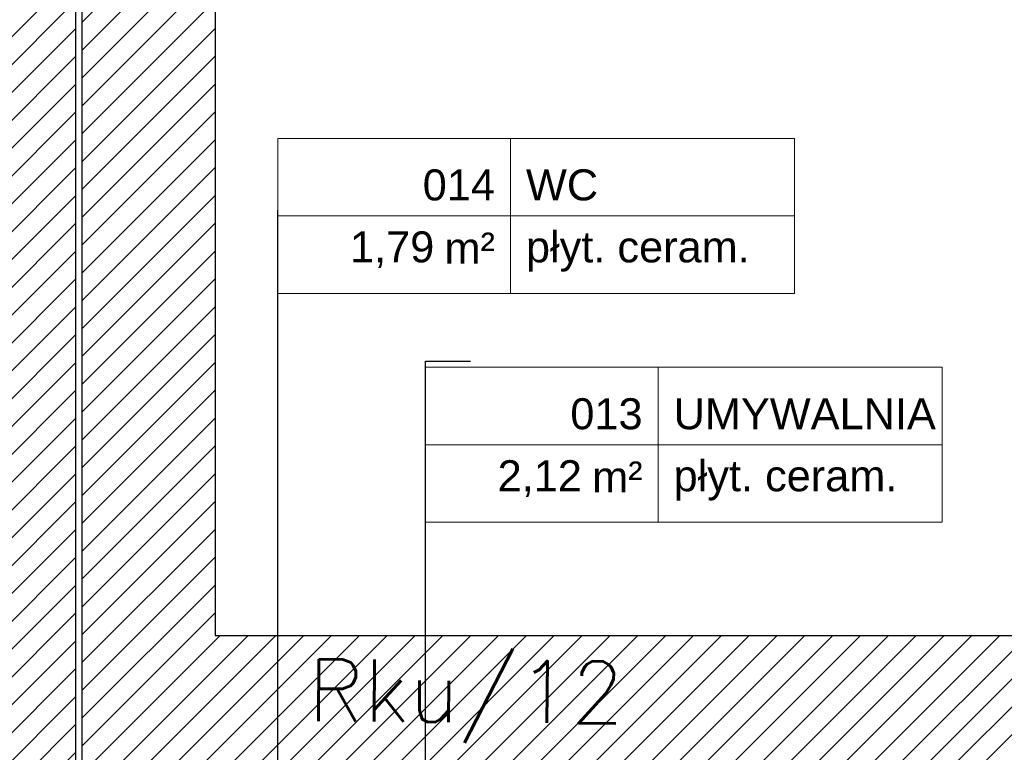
# Model space of a CAD drawing. Header units: millimetres. Extents: x 22250 to 51280, y -5012 to 7692.
# Tile 71 of 183: x 38748 to 39065, y 2174 to 2411. Entities that reach past the tile are written whole.
import ezdxf
from ezdxf import colors
from ezdxf.entities.mleader import LeaderData, LeaderLine
from ezdxf.enums import TextEntityAlignment as Align
from ezdxf.math import Vec2, Vec3

# ---------------------------------------------------------------- set-up
doc = ezdxf.new("R2010")
doc.units = ezdxf.units.MM
doc.layers.add('E_Obwody', color=3, linetype='Continuous', lineweight=13)
doc.layers.add('E_podklad', color=252, linetype='Continuous')
doc.styles.add('ARIAL', font='arial.ttf')
doc.styles.get("Standard").update_dxf_attribs({"font": 'arial.ttf'})

# ---------------------------------------------------------------- blocks, each defined once
blk = doc.blocks.new('*U217')
at = {"lineweight": 5}
for p, q in [((-75, -25), (-75, 25)), ((-75, 25), (0, 25)), ((0, 0), (0, 25)), ((0, 25), (91.58, 25)), ((91.58, 25), (91.58, -25)), ((-75, -25), (0, -25)), ((91.58, -25), (0, -25))]:
    blk.add_line(p, q, dxfattribs=at)
at = {"lineweight": 5, "ltscale": 18.5}
for p, q in [((0, 25), (0, -25)), ((-75, 0), (91.58, 0))]:
    blk.add_line(p, q, dxfattribs=at)
at = {"lineweight": 5, "ltscale": 18.5, "insert": (-5, -10.38), "char_height": 10, "attachment_point": 6, "style": 'ARIAL'}
blk.add_mtext('\\A1;m²', dxfattribs=at)
at = {"lineweight": 5, "style": 'ARIAL'}
blk.add_attdef('1NR', text='', height=10, dxfattribs=at).set_placement((-5, 5), align=Align.RIGHT)
blk.add_attdef('2POM', (5, 5), '', height=10, dxfattribs=at)
blk.add_attdef('4PL2', text='', height=10, dxfattribs=at).set_placement((-24.57, -5), align=Align.TOP_RIGHT)
blk.add_attdef('3POS', text='', height=10, dxfattribs=at).set_placement((5, -5), align=Align.TOP_LEFT)
blk = doc.blocks.new('_Dot')
at = {"color": 0, "linetype": 'ByBlock', "lineweight": -2}
blk.add_line((-0.5, 0), (-1, 0), dxfattribs=at)
at = {"color": 0, "linetype": 'ByBlock', "const_width": 0.5}
blk.add_lwpolyline([(-0.25, 0, 1), (0.25, 0, 1)], format="xyb", close=True, dxfattribs=at)

msp = doc.modelspace()

# ---------------------------------------------------------------- hatches: boundary and pattern name
at = {"layer": 'E_podklad'}
h = msp.add_hatch(dxfattribs=at)
h.set_pattern_fill('ANSI31', color=256, scale=2)
h.set_pattern_definition([(45, (22896.237, -15796.4403), (-4.490128, 4.490128), [])])
h.paths.add_polyline_path([(39412.73, 2212.13), (38810.73, 2212.13), (38810.73, 2865.13), (38767.73, 2865.13), (38767.73, 2169.13), (39412.73, 2169.13)])
h.paths.add_polyline_path([(38765.73, 2865.13), (38738.73, 2865.13), (38738.73, 2574.13), (38723.73, 2574.13), (38723.73, 2205.13), (38580.73, 2205.13), (38580.73, 2162.13), (38765.73, 2162.13)])
h.paths.add_polyline_path([(38810.73, 3149.13), (38738.73, 3149.13), (38738.73, 3093.13), (38810.73, 3093.13)])
h.paths.add_polyline_path([(38810.73, 3444.13), (38767.73, 3444.13), (38767.73, 3379.13), (38810.73, 3379.13)])
h.paths.add_polyline_path([(38767.73, 3444.13), (38738.73, 3444.13), (38738.73, 3379.13), (38767.73, 3379.13)])
h.paths.add_polyline_path([(38838.73, 3487.13), (38767.73, 3487.13), (38767.73, 3492.13), (38592.76, 3492.13), (38592.76, 3484.13), (38592.73, 3449.13), (38724.73, 3449.13), (38724.73, 3444.13), (38838.73, 3444.13)])
h.paths.add_polyline_path([(39119.73, 3487.13), (39075.73, 3487.13), (39075.73, 3479.13), (39075.73, 3444.13), (39119.73, 3444.13)])
h.paths.add_polyline_path([(38366.73, 3492.13), (38315.73, 3492.13), (38315.73, 3484.13), (38315.73, 3449.13), (38366.73, 3449.13)])
h.paths.add_polyline_path([(38089.73, 3492.13), (37902.73, 3492.13), (37902.73, 3376.13), (37910.73, 3376.13), (37945.73, 3376.13), (37945.73, 3449.13), (38089.73, 3449.13)])
h.paths.add_polyline_path([(37945.73, 3156.13), (37902.73, 3156.13), (37902.73, 3100.13), (37910.73, 3100.13), (37945.73, 3100.13)])
h.paths.add_polyline_path([(37945.73, 2868.13), (37902.73, 2868.13), (37902.73, 2268.13), (37945.73, 2268.13)])
h.paths.add_polyline_path([(38421.73, 2053.13), (37945.73, 2053.13), (37945.73, 2072.13), (37902.73, 2072.13), (37902.73, 2010.13), (38421.73, 2010.13), (38421.73, 2022.05)])
h.paths.add_polyline_path([(38623.73, 2053.13), (38599.73, 2053.13), (38580.73, 2053.13), (38521.73, 2053.13), (38521.73, 2010.13), (38623.73, 2010.13)])

# ---------------------------------------------------------------- linework, layer by layer
at = {"layer": 'E_podklad', "ltscale": 2}
for p, q in [((38765.73, 2865.13), (38765.73, 2162.13)), ((38767.73, 2865.13), (38767.73, 2169.13)), ((38810.73, 2865.13), (38810.73, 2212.13)), ((38810.73, 2212.13), (39412.73, 2212.13))]:
    msp.add_line(p, q, dxfattribs=at)
at = {"layer": 'E_podklad'}
msp.add_line((38831.02, 2140.72), (38831.02, 2349.27), dxfattribs=at)

# ---------------------------------------------------------------- block references
for p, values in [((38906.02, 2347.54), {'1NR': '014', '2POM': 'WC', '3POS': 'płyt. ceram.', '4PL2': '1,79'}), ((38953.64, 2273.69), {'1NR': '013', '2POM': 'UMYWALNIA', '3POS': 'płyt. ceram.', '4PL2': '2,12'})]:
    msp.add_blockref('*U217', p, dxfattribs=at).add_auto_attribs(values)

# ---------------------------------------------------------------- texts
at = {"layer": 'E_Obwody', "linetype": 'Continuous', "lineweight": 20, "insert": (38840.78, 2204.52), "char_height": 20, "width": 38.2199, "attachment_point": 1, "rotation": 359.5659}
msp.add_mtext('{\\Fsimplex,bigfont|c0;Rku/12}', dxfattribs=at)

# ---------------------------------------------------------------- leaders
at = {"layer": 'E_podklad'}
ml = msp.add_multileader_mtext('Standard', dxfattribs=at)
ml.set_content('', color=256)
ml.set_leader_properties()
ml.set_arrow_properties(name='DOT')
ml.build(insert=Vec2(0, 0))
ml.multileader.update_dxf_attribs({"arrow_head_size": 6})
ctx = ml.context
ctx.base_point, ctx.arrow_head_size, ctx.plane_origin = Vec3(38893.16, 2300.69), 6, Vec3(38676.63, 2766.4)
notes = []
notes.append((ctx, [(0, (1, 1, 0), (38878.64, 2300.69), (1, 0), 14.52, [(0, [(38878.64, 2129.69)], 0, [])])]))
ctx.mtext.insert, ctx.mtext.flow_direction = Vec3(38895.16, 2300.69), 5
for ctx, leaders in notes:
    for number, flags, end, landing, length, lines in leaders:
        leader = LeaderData()
        leader.index, (leader.has_last_leader_line, leader.has_dogleg_vector, leader.attachment_direction) = number, flags
        leader.last_leader_point, leader.dogleg_vector, leader.dogleg_length = Vec3(end), Vec3(landing), length
        for number, points, colour, breaks in lines:
            line = LeaderLine()
            line.index, line.vertices, line.color, line.breaks = number, Vec3.list(points), colors.encode_raw_color(colour), breaks
            leader.lines.append(line)
        ctx.leaders.append(leader)

doc.saveas('drawing.dxf')
